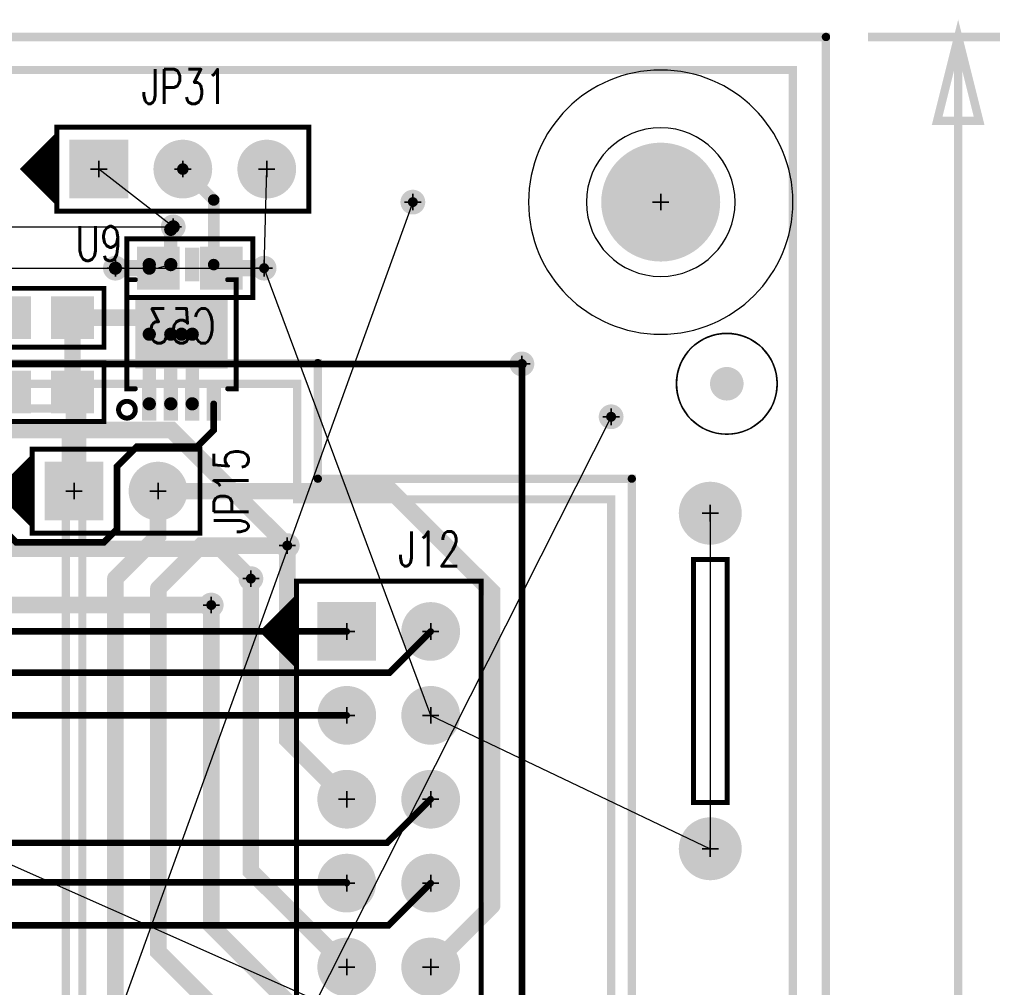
# Model space of a CAD drawing. Extents: x -1 to 210, y -5 to 148.
# Tile 52 of 52: x 181 to 210, y 96 to 126. Entities that reach past the tile are written whole.
import ezdxf
from ezdxf.enums import TextEntityAlignment as Align

# ---------------------------------------------------------------- set-up
doc = ezdxf.new("R2010")
doc.units = 0
for name, pattern in [('KEEPOUT_00011110', [2, 1, 1]), ('POUR_01_-1_0_000000', [2, 1, 1]), ('SIG_118', [2, 1, 1]), ('SIG_119', [2, 1, 1]), ('SIG_12', [2, 1, 1]), ('SIG_120', [2, 1, 1]), ('SIG_121', [2, 1, 1]), ('SIG_122', [2, 1, 1]), ('SIG_133', [2, 1, 1]), ('SIG_15', [2, 1, 1]), ('SIG_17', [2, 1, 1]), ('SIG_219', [2, 1, 1]), ('SIG_220', [2, 1, 1]), ('SIG_224', [2, 1, 1]), ('SIG_227', [2, 1, 1]), ('SIG_229', [2, 1, 1]), ('SIG_3', [2, 1, 1]), ('SIG_5', [2, 1, 1]), ('SIG_52', [2, 1, 1]), ('SIG_82', [2, 1, 1]), ('SIG_9', [2, 1, 1]), ('TRMIDX_4096', [2, 1, 1])]:
    doc.linetypes.add(name, pattern=pattern)
for name, color, linetype in [('BOARD_OUTLINE_00', 254, 'CONTINUOUS'), ('COPPER_CUTOUT_03', 112, 'CONTINUOUS'), ('DIMENSION2_24', 254, 'CONTINUOUS'), ('DIMENSION4_24', 254, 'CONTINUOUS'), ('DIMENSION6_24', 254, 'CONTINUOUS'), ('DIMENSION7_24', 254, 'CONTINUOUS'), ('DRIL_NPLTE_THRU_01', 176, 'CONTINUOUS'), ('DRIL_NPLTE_THRU_02', 255, 'CONTINUOUS'), ('DRIL_NPLTE_THRU_03', 106, 'CONTINUOUS'), ('DRIL_NPLTE_THRU_04', 16, 'CONTINUOUS'), ('DRIL_PLTE_THRU_01', 176, 'CONTINUOUS'), ('DRIL_PLTE_THRU_02', 255, 'CONTINUOUS'), ('DRIL_PLTE_THRU_03', 106, 'CONTINUOUS'), ('DRIL_PLTE_THRU_04', 16, 'CONTINUOUS'), ('DRIL_SYMBOL', 254, 'CONTINUOUS'), ('KEEPOUT_-1', 254, 'CONTINUOUS'), ('KEEPOUT_00', 34, 'CONTINUOUS'), ('KEEPOUT_01', 34, 'CONTINUOUS'), ('LINK_00', 57, 'CONTINUOUS'), ('PADS_BOT', 1, 'CONTINUOUS'), ('PADS_INNER', 5, 'CONTINUOUS'), ('PADS_TOP', 5, 'CONTINUOUS'), ('PART_BOT_2DLINE_00', 6, 'CONTINUOUS'), ('PART_NAME_01', 4, 'CONTINUOUS'), ('PART_NAME_04', 6, 'CONTINUOUS'), ('PART_TOP_2DLINE_00', 4, 'CONTINUOUS'), ('PART_TOP_2DLINE_01', 4, 'CONTINUOUS'), ('PART_TOP_CUTOUT_01', 4, 'CONTINUOUS'), ('POUR_HEADER_01', 5, 'CONTINUOUS'), ('POUR_HEADER_02', 253, 'CONTINUOUS'), ('POUR_HEADER_03', 112, 'CONTINUOUS'), ('POUR_HEADER_04', 1, 'CONTINUOUS'), ('TRACE_01', 5, 'CONTINUOUS'), ('TRACE_04', 1, 'CONTINUOUS'), ('VIAPTS', 5, 'CONTINUOUS')]:
    doc.layers.add(name, color=color, linetype=linetype)
doc.styles.add('W0$15', font='simplex', dxfattribs={"width": 0.75})

# ---------------------------------------------------------------- blocks, each defined once
blk = doc.blocks.new('SMOOTH_0$254')
at = {"const_width": 0.127}
blk.add_lwpolyline([(-0.0635, 0, 1), (0.0635, 0, 1)], format="xyb", close=True, dxfattribs=at)
blk = doc.blocks.new('BOARD_1')
at = {"layer": 'BOARD_OUTLINE_00', "const_width": 0.254}
blk.add_lwpolyline([(-5, 0), (200, 0), (200, 125), (-5, 125)], close=True, dxfattribs=at)
at = {"layer": 'BOARD_OUTLINE_00'}
blk.add_blockref('SMOOTH_0$254', (200, 125), dxfattribs=at)
blk = doc.blocks.new('D_2dfeghi_5')
at = {"layer": 'DIMENSION2_24', "linetype": 'TRMIDX_4096', "const_width": 0.254}
blk.add_lwpolyline([(4, 125), (4, 68.313)], dxfattribs=at)
at = {"layer": 'DIMENSION4_24', "linetype": 'TRMIDX_4096', "const_width": 0.254}
blk.add_lwpolyline([(4, 125), (4.635, 122.46), (3.365, 122.46)], close=True, dxfattribs=at)
at = {"layer": 'DIMENSION6_24', "linetype": 'TRMIDX_4096', "const_width": 0.254}
blk.add_lwpolyline([(1.27, 125), (5.27, 125)], dxfattribs=at)
at = {"layer": 'DIMENSION7_24', "linetype": 'TRMIDX_4096', "const_width": 0.0254}
blk.add_lwpolyline([(0, 125), (0.001, 125)], dxfattribs=at)
blk = doc.blocks.new('POUR_HEADER_1')
at = {"layer": 'POUR_HEADER_02', "linetype": 'POUR_01_-1_0_000000', "const_width": 0.25}
blk.add_lwpolyline([(61.25, -2), (168.25, -2), (168.25, -42.75), (183.25, -42.75), (183.25, -48.75), (161.5, -48.75), (161.5, -50.75), (122.75, -50.75)], dxfattribs=at)
blk = doc.blocks.new('POUR_HEADER_2')
at = {"layer": 'POUR_HEADER_02', "linetype": 'POUR_01_-1_0_000000', "const_width": 0.25}
for points in [[(-69.75, 44.5), (38.25, 44.5), (38.25, 3.75), (53.25, 3.75), (53.25, -3.25), (31.5, -3.25), (31.5, -5.25), (-7.25, -5.25)], [(59.75, -68.25), (59.75, 54.75), (-143.25, 54.75)]]:
    blk.add_lwpolyline(points, dxfattribs=at)
blk = doc.blocks.new('POUR_HEADER_4')
at = {"layer": 'POUR_HEADER_03', "linetype": 'POUR_01_-1_0_000000', "const_width": 0.25}
blk.add_lwpolyline([(-19.75, -1.25), (15.75, -1.25), (15.75, -4.75), (25.25, -4.75), (25.25, -61.25), (-2.25, -61.25), (-2.25, -106), (-25.75, -106), (-25.75, -70.75), (-16.75, -70.75), (-16.75, -50.25), (-30.5, -50.25), (-30.5, -40), (-53.25, -40), (-53.25, -46), (-59, -46), (-59, -34.75), (-2.25, -34.75), (-2.25, -52.25), (22, -52.25), (22, -22.5), (0, -22.5), (0, -6.5), (-19.75, -6.5)], close=True, dxfattribs=at)
blk = doc.blocks.new('SMOOTH_0$25')
at = {"const_width": 0.125}
blk.add_lwpolyline([(-0.0625, 0, 1), (0.0625, 0, 1)], format="xyb", close=True, dxfattribs=at)
blk = doc.blocks.new('POUR_HEADER_7')
at = {"layer": 'COPPER_CUTOUT_03', "const_width": 0.25}
blk.add_lwpolyline([(79.125, 28.375), (128.625, 28.375), (128.625, 33.125), (108.875, 33.125), (108.875, 39.625), (145.625, 39.625), (145.625, 36.125), (155.125, 36.125), (155.125, -21.625), (127.625, -21.625), (127.625, -66.375), (90.375, -66.375)], dxfattribs=at)
at = {"layer": 'POUR_HEADER_03', "linetype": 'POUR_01_-1_0_000000', "const_width": 0.25}
blk.add_lwpolyline([(-43, -74.5), (-43, 48.5), (160, 48.5), (160, -74.5)], close=True, dxfattribs=at)
at = {"layer": 'COPPER_CUTOUT_03'}
for p in [(145.625, 39.625), (145.625, 36.125), (155.125, 36.125)]:
    blk.add_blockref('SMOOTH_0$25', p, dxfattribs=at)
blk = doc.blocks.new('POUR_HEADER_8')
at = {"layer": 'POUR_HEADER_01', "linetype": 'POUR_01_-1_0_000000', "const_width": 0.25}
blk.add_lwpolyline([(0, 0), (203, 0), (203, 123), (0, 123)], close=True, dxfattribs=at)
blk = doc.blocks.new('POUR_HEADER_9')
at = {"layer": 'POUR_HEADER_04', "linetype": 'POUR_01_-1_0_000000', "const_width": 0.25}
blk.add_lwpolyline([(0, 0), (203, 0), (203, 123), (0, 123)], close=True, dxfattribs=at)
blk = doc.blocks.new('PART_BODY_TOP_39')
at = {"layer": 'KEEPOUT_-1', "linetype": 'KEEPOUT_00011110'}
blk.add_lwpolyline([(4, 0, 1), (-4, 0, 1)], format="xyb", close=True, dxfattribs=at)
at = {"layer": 'KEEPOUT_00', "linetype": 'KEEPOUT_00011110'}
blk.add_lwpolyline([(-2.25, 0, 1), (2.25, 0, 1)], format="xyb", close=True, dxfattribs=at)
at = {"layer": 'KEEPOUT_01', "linetype": 'KEEPOUT_00011110'}
blk.add_lwpolyline([(4, 0, 1), (-4, 0, 1)], format="xyb", close=True, dxfattribs=at)
blk = doc.blocks.new('DRIL_SYMBOL_3$6')
at = {"layer": 'DRIL_SYMBOL', "const_width": 0.0508}
for points in [[(-0.254, 0), (0.254, 0)], [(0, -0.254), (0, 0.254)]]:
    blk.add_lwpolyline(points, dxfattribs=at)
blk = doc.blocks.new('DRIL_HOLE_3$6')
at = {"const_width": 1.8}
blk.add_lwpolyline([(-0.9, 0, 1), (0.9, 0, 1)], format="xyb", close=True, dxfattribs=at)
blk.add_blockref('DRIL_SYMBOL_3$6', (0, 0))
blk = doc.blocks.new('PAD_19')
at = {"const_width": 0.381}
blk.add_lwpolyline([(0, -0.1905, 1), (0, 0.1905, 1)], format="xyb", close=True, dxfattribs=at)
blk = doc.blocks.new('STK_TOP_27')
at = {"layer": 'DRIL_NPLTE_THRU_01'}
blk.add_blockref('DRIL_HOLE_3$6', (0, 0), dxfattribs=at)
at = {"layer": 'DRIL_NPLTE_THRU_02'}
blk.add_blockref('DRIL_HOLE_3$6', (0, 0), dxfattribs=at)
at = {"layer": 'DRIL_NPLTE_THRU_03'}
blk.add_blockref('DRIL_HOLE_3$6', (0, 0), dxfattribs=at)
at = {"layer": 'DRIL_NPLTE_THRU_04'}
blk.add_blockref('DRIL_HOLE_3$6', (0, 0), dxfattribs=at)
at = {"layer": 'PADS_BOT'}
blk.add_blockref('PAD_19', (0, 0), dxfattribs=at)
at = {"layer": 'PADS_INNER'}
blk.add_blockref('PAD_19', (0, 0), dxfattribs=at)
at = {"layer": 'PADS_TOP'}
blk.add_blockref('PAD_19', (0, 0), dxfattribs=at)
blk = doc.blocks.new('SYM_TOP_20')
for name in ['PART_BODY_TOP_39', 'STK_TOP_27']:
    blk.add_blockref(name, (0, 0))
blk = doc.blocks.new('PART_TOP_129')
blk.add_blockref('SYM_TOP_20', (0, 0))
blk = doc.blocks.new('SMOOTH_0$15')
at = {"const_width": 0.075}
blk.add_lwpolyline([(-0.0375, 0, 1), (0.0375, 0, 1)], format="xyb", close=True, dxfattribs=at)
blk = doc.blocks.new('PART_BODY_TOP_41')
at = {"layer": 'PART_TOP_2DLINE_01', "const_width": 0.15}
blk.add_lwpolyline([(-3.683, 0.508), (3.683, 0.508), (3.683, -0.508), (-3.683, -0.508)], close=True, dxfattribs=at)
at = {"layer": 'PART_TOP_2DLINE_01'}
for p in [(-3.683, 0.508), (3.683, 0.508), (-3.683, -0.508), (3.683, -0.508)]:
    blk.add_blockref('SMOOTH_0$15', p, dxfattribs=at)
blk = doc.blocks.new('DRIL_SYMBOL_1$3')
at = {"layer": 'DRIL_SYMBOL', "const_width": 0.0508}
for points in [[(-0.254, 0), (0.254, 0)], [(0, -0.254), (0, 0.254)]]:
    blk.add_lwpolyline(points, dxfattribs=at)
blk = doc.blocks.new('DRIL_HOLE_1$3')
at = {"const_width": 0.65}
blk.add_lwpolyline([(-0.325, 0, 1), (0.325, 0, 1)], format="xyb", close=True, dxfattribs=at)
blk.add_blockref('DRIL_SYMBOL_1$3', (0, 0))
blk = doc.blocks.new('PAD_21')
at = {"const_width": 0.9525}
blk.add_lwpolyline([(0, -0.47625, 1), (0, 0.47625, 1)], format="xyb", close=True, dxfattribs=at)
blk = doc.blocks.new('STK_TOP_28')
at = {"layer": 'DRIL_PLTE_THRU_01'}
blk.add_blockref('DRIL_HOLE_1$3', (0, 0), dxfattribs=at)
at = {"layer": 'DRIL_PLTE_THRU_02'}
blk.add_blockref('DRIL_HOLE_1$3', (0, 0), dxfattribs=at)
at = {"layer": 'DRIL_PLTE_THRU_03'}
blk.add_blockref('DRIL_HOLE_1$3', (0, 0), dxfattribs=at)
at = {"layer": 'DRIL_PLTE_THRU_04'}
blk.add_blockref('DRIL_HOLE_1$3', (0, 0), dxfattribs=at)
at = {"layer": 'PADS_BOT'}
blk.add_blockref('PAD_21', (0, 0), dxfattribs=at)
at = {"layer": 'PADS_INNER'}
blk.add_blockref('PAD_21', (0, 0), dxfattribs=at)
at = {"layer": 'PADS_TOP'}
blk.add_blockref('PAD_21', (0, 0), dxfattribs=at)
blk = doc.blocks.new('SYM_TOP_22')
for name, p in [('STK_TOP_28', (-5.08, 0)), ('STK_TOP_28', (5.08, 0)), ('PART_BODY_TOP_41', (0, 0))]:
    blk.add_blockref(name, p)
blk = doc.blocks.new('PART_TOP_138')
blk.add_blockref('SYM_TOP_22', (0, 0))
blk = doc.blocks.new('PART_BODY_TOP_42')
at = {"layer": 'KEEPOUT_01', "linetype": 'KEEPOUT_00011110'}
blk.add_lwpolyline([(1.524, 0, 1), (-1.524, 0, 1)], format="xyb", close=True, dxfattribs=at)
at = {"layer": 'PART_TOP_CUTOUT_01', "const_width": 0.0254}
blk.add_lwpolyline([(-1.5367, 0, 1), (1.5367, 0, 1)], format="xyb", close=True, dxfattribs=at)
blk = doc.blocks.new('DRIL_HOLE_0')
blk.add_lwpolyline([(0, 0, 1), (0, 0, 1)], format="xyb", close=True)
blk = doc.blocks.new('PAD_0')
blk.add_lwpolyline([(0, 0, 1), (0, 0, 1)], format="xyb", close=True)
blk = doc.blocks.new('PAD_23')
at = {"const_width": 0.508}
blk.add_lwpolyline([(0, -0.254, 1), (0, 0.254, 1)], format="xyb", close=True, dxfattribs=at)
blk = doc.blocks.new('STK_TOP_29')
at = {"layer": 'DRIL_PLTE_THRU_01'}
blk.add_blockref('DRIL_HOLE_0', (0, 0), dxfattribs=at)
at = {"layer": 'DRIL_PLTE_THRU_02'}
blk.add_blockref('DRIL_HOLE_0', (0, 0), dxfattribs=at)
at = {"layer": 'DRIL_PLTE_THRU_03'}
blk.add_blockref('DRIL_HOLE_0', (0, 0), dxfattribs=at)
at = {"layer": 'DRIL_PLTE_THRU_04'}
blk.add_blockref('DRIL_HOLE_0', (0, 0), dxfattribs=at)
at = {"layer": 'PADS_BOT'}
blk.add_blockref('PAD_0', (0, 0), dxfattribs=at)
at = {"layer": 'PADS_INNER'}
blk.add_blockref('PAD_0', (0, 0), dxfattribs=at)
at = {"layer": 'PADS_TOP'}
blk.add_blockref('PAD_23', (0, 0), dxfattribs=at)
blk = doc.blocks.new('SYM_TOP_23')
for name in ['PART_BODY_TOP_42', 'STK_TOP_29']:
    blk.add_blockref(name, (0, 0))
blk = doc.blocks.new('PART_TOP_140')
blk.add_blockref('SYM_TOP_23', (0, 0))
blk = doc.blocks.new('PART_BODY_BOT_42')
at = {"layer": 'KEEPOUT_01', "linetype": 'KEEPOUT_00011110'}
blk.add_lwpolyline([(1.524, 0, 1), (-1.524, 0, 1)], format="xyb", close=True, dxfattribs=at)
blk = doc.blocks.new('STK_BOT_29')
at = {"layer": 'DRIL_PLTE_THRU_01'}
blk.add_blockref('DRIL_HOLE_0', (0, 0), dxfattribs=at)
at = {"layer": 'DRIL_PLTE_THRU_02'}
blk.add_blockref('DRIL_HOLE_0', (0, 0), dxfattribs=at)
at = {"layer": 'DRIL_PLTE_THRU_03'}
blk.add_blockref('DRIL_HOLE_0', (0, 0), dxfattribs=at)
at = {"layer": 'DRIL_PLTE_THRU_04'}
blk.add_blockref('DRIL_HOLE_0', (0, 0), dxfattribs=at)
at = {"layer": 'PADS_BOT'}
blk.add_blockref('PAD_23', (0, 0), dxfattribs=at)
at = {"layer": 'PADS_INNER'}
blk.add_blockref('PAD_0', (0, 0), dxfattribs=at)
at = {"layer": 'PADS_TOP'}
blk.add_blockref('PAD_0', (0, 0), dxfattribs=at)
blk = doc.blocks.new('SYM_BOT_23')
for name in ['PART_BODY_BOT_42', 'STK_BOT_29']:
    blk.add_blockref(name, (0, 0))
blk = doc.blocks.new('PART_BOT_143')
blk.add_blockref('SYM_BOT_23', (0, 0))
blk = doc.blocks.new('PART_BODY_TOP_52')
at = {"layer": 'PART_TOP_2DLINE_00', "const_width": 0.15}
blk.add_lwpolyline([(-1.524, -1.524), (39.37, -1.524), (39.37, 4.064), (-1.524, 4.064)], close=True, dxfattribs=at)
blk.add_lwpolyline([(-1.016, -1.524), (0, -2.54), (1.016, -1.524), (-0.889, -1.524), (0, -2.413), (0.762, -1.651), (-0.635, -1.651), (0, -2.286), (0.508, -1.778), (-0.381, -1.778), (0, -2.159), (0.254, -1.905), (-0.127, -1.905), (0, -2.032), (0.127, -1.905)], dxfattribs=at)
at = {"layer": 'PART_TOP_2DLINE_00'}
for p in [(-1.524, 4.064), (-1.524, -1.524), (-1.016, -1.524), (-0.889, -1.524), (1.016, -1.524), (-0.635, -1.651), (-0.381, -1.778), (0.508, -1.778), (0.762, -1.651), (-0.127, -1.905), (0, -2.032), (0, -2.159), (0.127, -1.905), (0.254, -1.905), (0, -2.286), (0, -2.413), (0, -2.54)]:
    blk.add_blockref('SMOOTH_0$15', p, dxfattribs=at)
blk = doc.blocks.new('DRIL_SYMBOL_1')
at = {"layer": 'DRIL_SYMBOL', "const_width": 0.0508}
for points in [[(-0.254, 0), (0.254, 0)], [(0, -0.254), (0, 0.254)]]:
    blk.add_lwpolyline(points, dxfattribs=at)
blk = doc.blocks.new('DRIL_HOLE_1')
at = {"const_width": 0.5}
blk.add_lwpolyline([(-0.25, 0, 1), (0.25, 0, 1)], format="xyb", close=True, dxfattribs=at)
blk.add_blockref('DRIL_SYMBOL_1', (0, 0))
blk = doc.blocks.new('PAD_5')
at = {"const_width": 0.889}
blk.add_lwpolyline([(0, -0.4445, 1), (0, 0.4445, 1)], format="xyb", close=True, dxfattribs=at)
blk = doc.blocks.new('PAD_6')
at = {"const_width": 1.778}
blk.add_lwpolyline([(-0.889, 0), (0.889, 0)], dxfattribs=at)
blk = doc.blocks.new('STK_TOP_34')
at = {"layer": 'DRIL_PLTE_THRU_01'}
blk.add_blockref('DRIL_HOLE_1', (0, 0), dxfattribs=at)
at = {"layer": 'DRIL_PLTE_THRU_02'}
blk.add_blockref('DRIL_HOLE_1', (0, 0), dxfattribs=at)
at = {"layer": 'DRIL_PLTE_THRU_03'}
blk.add_blockref('DRIL_HOLE_1', (0, 0), dxfattribs=at)
at = {"layer": 'DRIL_PLTE_THRU_04'}
blk.add_blockref('DRIL_HOLE_1', (0, 0), dxfattribs=at)
at = {"layer": 'PADS_BOT'}
blk.add_blockref('PAD_6', (0, 0), dxfattribs=at)
at = {"layer": 'PADS_INNER'}
blk.add_blockref('PAD_5', (0, 0), dxfattribs=at)
at = {"layer": 'PADS_TOP'}
blk.add_blockref('PAD_6', (0, 0), dxfattribs=at)
blk = doc.blocks.new('STK_TOP_33')
at = {"layer": 'DRIL_PLTE_THRU_01'}
blk.add_blockref('DRIL_HOLE_1', (0, 0), dxfattribs=at)
at = {"layer": 'DRIL_PLTE_THRU_02'}
blk.add_blockref('DRIL_HOLE_1', (0, 0), dxfattribs=at)
at = {"layer": 'DRIL_PLTE_THRU_03'}
blk.add_blockref('DRIL_HOLE_1', (0, 0), dxfattribs=at)
at = {"layer": 'DRIL_PLTE_THRU_04'}
blk.add_blockref('DRIL_HOLE_1', (0, 0), dxfattribs=at)
at = {"layer": 'PADS_BOT'}
blk.add_blockref('PAD_5', (0, 0), dxfattribs=at)
at = {"layer": 'PADS_INNER'}
blk.add_blockref('PAD_5', (0, 0), dxfattribs=at)
at = {"layer": 'PADS_TOP'}
blk.add_blockref('PAD_5', (0, 0), dxfattribs=at)
blk = doc.blocks.new('SYM_TOP_33')
for name, p in [('PART_BODY_TOP_52', (0, 0)), ('STK_TOP_33', (0, 2.54)), ('STK_TOP_33', (2.54, 2.54)), ('STK_TOP_33', (5.08, 2.54)), ('STK_TOP_33', (7.62, 2.54)), ('STK_TOP_33', (10.16, 2.54)), ('STK_TOP_34', (0, 0)), ('STK_TOP_33', (2.54, 0)), ('STK_TOP_33', (5.08, 0)), ('STK_TOP_33', (7.62, 0)), ('STK_TOP_33', (10.16, 0))]:
    blk.add_blockref(name, p)
blk = doc.blocks.new('PART_TOP_200')
blk.add_blockref('SYM_TOP_33', (0, 0))
at = {"layer": 'PART_NAME_01', "style": 'W0$15', "width": 0.75}
blk.add_text('J12', height=1.05, rotation=-270, dxfattribs=at).set_placement((-2.5, 2.5), align=Align.MIDDLE_CENTER)
blk = doc.blocks.new('PART_BODY_TOP_21')
at = {"layer": 'PART_TOP_2DLINE_00', "const_width": 0.15}
blk.add_lwpolyline([(1.905, -0.889), (1.905, 0.889), (-1.905, 0.889), (-1.905, -0.889)], close=True, dxfattribs=at)
at = {"layer": 'PART_TOP_2DLINE_00'}
for p in [(-1.905, 0.889), (1.905, 0.889), (-1.905, -0.889), (1.905, -0.889)]:
    blk.add_blockref('SMOOTH_0$15', p, dxfattribs=at)
blk = doc.blocks.new('PAD_1')
at = {"const_width": 1.2954}
blk.add_lwpolyline([(-0.6477, 0), (0.6477, 0)], dxfattribs=at)
blk = doc.blocks.new('STK_TOP_4')
at = {"layer": 'DRIL_PLTE_THRU_01'}
blk.add_blockref('DRIL_HOLE_0', (0, 0), dxfattribs=at)
at = {"layer": 'DRIL_PLTE_THRU_02'}
blk.add_blockref('DRIL_HOLE_0', (0, 0), dxfattribs=at)
at = {"layer": 'DRIL_PLTE_THRU_03'}
blk.add_blockref('DRIL_HOLE_0', (0, 0), dxfattribs=at)
at = {"layer": 'DRIL_PLTE_THRU_04'}
blk.add_blockref('DRIL_HOLE_0', (0, 0), dxfattribs=at)
at = {"layer": 'PADS_BOT'}
blk.add_blockref('PAD_0', (0, 0), dxfattribs=at)
at = {"layer": 'PADS_INNER'}
blk.add_blockref('PAD_0', (0, 0), dxfattribs=at)
at = {"layer": 'PADS_TOP'}
blk.add_blockref('PAD_1', (0, 0), dxfattribs=at)
blk = doc.blocks.new('SYM_TOP_2')
for name, p in [('PART_BODY_TOP_21', (0, 0)), ('STK_TOP_4', (-0.9525, 0)), ('STK_TOP_4', (0.9525, 0))]:
    blk.add_blockref(name, p)
blk = doc.blocks.new('PART_TOP_227')
blk.add_blockref('SYM_TOP_2', (0, 0))
at = {"layer": 'PART_NAME_01', "style": 'W0$15', "width": 0.75}
blk.add_text('C57', height=1.05, rotation=-90, dxfattribs=at).set_placement((3.25, -0.5), align=Align.MIDDLE_CENTER)
blk = doc.blocks.new('PART_BODY_BOT_21')
at = {"layer": 'PART_BOT_2DLINE_00', "const_width": 0.15}
blk.add_lwpolyline([(1.905, -0.889), (1.905, 0.889), (-1.905, 0.889), (-1.905, -0.889)], close=True, dxfattribs=at)
at = {"layer": 'PART_BOT_2DLINE_00'}
for p in [(-1.905, 0.889), (1.905, 0.889), (-1.905, -0.889), (1.905, -0.889)]:
    blk.add_blockref('SMOOTH_0$15', p, dxfattribs=at)
blk = doc.blocks.new('STK_BOT_4')
at = {"layer": 'DRIL_PLTE_THRU_01'}
blk.add_blockref('DRIL_HOLE_0', (0, 0), dxfattribs=at)
at = {"layer": 'DRIL_PLTE_THRU_02'}
blk.add_blockref('DRIL_HOLE_0', (0, 0), dxfattribs=at)
at = {"layer": 'DRIL_PLTE_THRU_03'}
blk.add_blockref('DRIL_HOLE_0', (0, 0), dxfattribs=at)
at = {"layer": 'DRIL_PLTE_THRU_04'}
blk.add_blockref('DRIL_HOLE_0', (0, 0), dxfattribs=at)
at = {"layer": 'PADS_BOT'}
blk.add_blockref('PAD_1', (0, 0), dxfattribs=at)
at = {"layer": 'PADS_INNER'}
blk.add_blockref('PAD_0', (0, 0), dxfattribs=at)
at = {"layer": 'PADS_TOP'}
blk.add_blockref('PAD_0', (0, 0), dxfattribs=at)
blk = doc.blocks.new('SYM_BOT_2')
for name, p in [('PART_BODY_BOT_21', (0, 0)), ('STK_BOT_4', (-0.9525, 0)), ('STK_BOT_4', (0.9525, 0))]:
    blk.add_blockref(name, p)
blk = doc.blocks.new('PART_BOT_229')
blk.add_blockref('SYM_BOT_2', (0, 0))
at = {"layer": 'PART_NAME_04', "style": 'W0$15', "width": 0.75}
blk.add_text('C53', height=1.05, rotation=180, dxfattribs=at).set_placement((-0.25, 1.75), align=Align.MIDDLE_CENTER)
blk = doc.blocks.new('PART_BODY_TOP_24')
at = {"layer": 'PART_TOP_2DLINE_00', "const_width": 0.15}
blk.add_lwpolyline([(-1.27, -1.27), (3.81, -1.27), (3.81, 1.27), (-1.27, 1.27)], close=True, dxfattribs=at)
blk.add_lwpolyline([(-1.27, 1.016), (-2.286, 0), (-1.27, -1.016), (-1.27, 0.889), (-2.159, 0), (-1.397, -0.762), (-1.397, 0.635), (-2.032, 0), (-1.524, -0.508), (-1.524, 0.381), (-1.905, 0), (-1.651, -0.254), (-1.651, 0.127), (-1.778, 0), (-1.651, -0.127)], dxfattribs=at)
at = {"layer": 'PART_TOP_2DLINE_00'}
for p in [(-1.27, 1.27), (3.81, 1.27), (-1.27, 1.016), (-1.27, 0.889), (-1.397, 0.635), (-1.524, 0.381), (-2.286, 0), (-2.159, 0), (-2.032, 0), (-1.905, 0), (-1.778, 0), (-1.651, 0.127), (-1.651, -0.127), (-1.651, -0.254), (-1.524, -0.508), (-1.397, -0.762), (-1.27, -1.016), (-1.27, -1.27), (3.81, -1.27)]:
    blk.add_blockref('SMOOTH_0$15', p, dxfattribs=at)
blk = doc.blocks.new('STK_TOP_8')
at = {"layer": 'DRIL_PLTE_THRU_01'}
blk.add_blockref('DRIL_HOLE_1', (0, 0), dxfattribs=at)
at = {"layer": 'DRIL_PLTE_THRU_02'}
blk.add_blockref('DRIL_HOLE_1', (0, 0), dxfattribs=at)
at = {"layer": 'DRIL_PLTE_THRU_03'}
blk.add_blockref('DRIL_HOLE_1', (0, 0), dxfattribs=at)
at = {"layer": 'DRIL_PLTE_THRU_04'}
blk.add_blockref('DRIL_HOLE_1', (0, 0), dxfattribs=at)
at = {"layer": 'PADS_BOT'}
blk.add_blockref('PAD_6', (0, 0), dxfattribs=at)
at = {"layer": 'PADS_INNER'}
blk.add_blockref('PAD_5', (0, 0), dxfattribs=at)
at = {"layer": 'PADS_TOP'}
blk.add_blockref('PAD_6', (0, 0), dxfattribs=at)
blk = doc.blocks.new('STK_TOP_9')
at = {"layer": 'DRIL_PLTE_THRU_01'}
blk.add_blockref('DRIL_HOLE_1', (0, 0), dxfattribs=at)
at = {"layer": 'DRIL_PLTE_THRU_02'}
blk.add_blockref('DRIL_HOLE_1', (0, 0), dxfattribs=at)
at = {"layer": 'DRIL_PLTE_THRU_03'}
blk.add_blockref('DRIL_HOLE_1', (0, 0), dxfattribs=at)
at = {"layer": 'DRIL_PLTE_THRU_04'}
blk.add_blockref('DRIL_HOLE_1', (0, 0), dxfattribs=at)
at = {"layer": 'PADS_BOT'}
blk.add_blockref('PAD_5', (0, 0), dxfattribs=at)
at = {"layer": 'PADS_INNER'}
blk.add_blockref('PAD_5', (0, 0), dxfattribs=at)
at = {"layer": 'PADS_TOP'}
blk.add_blockref('PAD_5', (0, 0), dxfattribs=at)
blk = doc.blocks.new('SYM_TOP_5')
for name, p in [('PART_BODY_TOP_24', (0, 0)), ('STK_TOP_8', (0, 0)), ('STK_TOP_9', (2.54, 0))]:
    blk.add_blockref(name, p)
blk = doc.blocks.new('PART_TOP_231')
blk.add_blockref('SYM_TOP_5', (0, 0))
at = {"layer": 'PART_NAME_01', "style": 'W0$15', "width": 0.75}
blk.add_text('JP15', height=1.05, rotation=90, dxfattribs=at).set_placement((4.75, 0), align=Align.MIDDLE_CENTER)
blk = doc.blocks.new('PART_BODY_TOP_26')
at = {"layer": 'PART_TOP_2DLINE_00', "const_width": 0.15}
blk.add_lwpolyline([(-1.27, -1.27), (6.35, -1.27), (6.35, 1.27), (-1.27, 1.27)], close=True, dxfattribs=at)
blk.add_lwpolyline([(-1.27, 1.016), (-2.286, 0), (-1.27, -1.016), (-1.27, 0.889), (-2.159, 0), (-1.397, -0.762), (-1.397, 0.635), (-2.032, 0), (-1.524, -0.508), (-1.524, 0.381), (-1.905, 0), (-1.651, -0.254), (-1.651, 0.127), (-1.778, 0), (-1.651, -0.127)], dxfattribs=at)
at = {"layer": 'PART_TOP_2DLINE_00'}
for p in [(-1.27, 1.27), (6.35, 1.27), (-1.27, 1.016), (-1.27, 0.889), (-1.397, 0.635), (-1.524, 0.381), (-2.286, 0), (-2.159, 0), (-2.032, 0), (-1.905, 0), (-1.778, 0), (-1.651, 0.127), (-1.651, -0.127), (-1.651, -0.254), (-1.524, -0.508), (-1.397, -0.762), (-1.27, -1.016), (-1.27, -1.27), (6.35, -1.27)]:
    blk.add_blockref('SMOOTH_0$15', p, dxfattribs=at)
blk = doc.blocks.new('SYM_TOP_7')
for name, p in [('PART_BODY_TOP_26', (0, 0)), ('STK_TOP_8', (0, 0)), ('STK_TOP_9', (2.54, 0)), ('STK_TOP_9', (5.08, 0))]:
    blk.add_blockref(name, p)
blk = doc.blocks.new('PART_TOP_240')
blk.add_blockref('SYM_TOP_7', (0, 0))
at = {"layer": 'PART_NAME_01', "style": 'W0$15', "width": 0.75}
blk.add_text('JP31', height=1.05, dxfattribs=at).set_placement((2.597, 2.5), align=Align.MIDDLE_CENTER)
blk = doc.blocks.new('PART_BODY_TOP_33')
at = {"layer": 'PART_TOP_2DLINE_00', "const_width": 0.15}
blk.add_lwpolyline([(-1.905, -2.286, 1), (-1.397, -2.286, 1)], format="xyb", close=True, dxfattribs=at)
at = {"layer": 'PART_TOP_2DLINE_01', "const_width": 0.15}
for points in [[(-1.397, -1.651), (-1.651, -1.651), (-1.651, 1.651), (-1.397, 1.651)], [(1.397, 1.651), (1.651, 1.651), (1.651, -1.651), (1.397, -1.651)]]:
    blk.add_lwpolyline(points, dxfattribs=at)
at = {"layer": 'PART_TOP_2DLINE_01'}
for p in [(-1.651, 1.651), (-1.397, 1.651), (1.397, 1.651), (1.651, 1.651), (-1.651, -1.651), (-1.397, -1.651), (1.397, -1.651), (1.651, -1.651)]:
    blk.add_blockref('SMOOTH_0$15', p, dxfattribs=at)
blk = doc.blocks.new('PAD_14')
at = {"const_width": 0.432}
blk.add_lwpolyline([(-0.508, 0), (0.508, 0)], dxfattribs=at)
blk = doc.blocks.new('STK_TOP_19')
at = {"layer": 'DRIL_NPLTE_THRU_01'}
blk.add_blockref('DRIL_HOLE_0', (0, 0), dxfattribs=at)
at = {"layer": 'DRIL_NPLTE_THRU_02'}
blk.add_blockref('DRIL_HOLE_0', (0, 0), dxfattribs=at)
at = {"layer": 'DRIL_NPLTE_THRU_03'}
blk.add_blockref('DRIL_HOLE_0', (0, 0), dxfattribs=at)
at = {"layer": 'DRIL_NPLTE_THRU_04'}
blk.add_blockref('DRIL_HOLE_0', (0, 0), dxfattribs=at)
at = {"layer": 'PADS_BOT'}
blk.add_blockref('PAD_0', (0, 0), dxfattribs=at)
at = {"layer": 'PADS_INNER'}
blk.add_blockref('PAD_0', (0, 0), dxfattribs=at)
at = {"layer": 'PADS_TOP', "rotation": 90}
blk.add_blockref('PAD_14', (0, 0), dxfattribs=at)
blk = doc.blocks.new('PAD_15')
at = {"const_width": 2.083}
blk.add_lwpolyline([(-1.397, 0), (1.397, 0)], dxfattribs=at)
blk = doc.blocks.new('STK_TOP_20')
at = {"layer": 'DRIL_NPLTE_THRU_01'}
blk.add_blockref('DRIL_HOLE_0', (0, 0), dxfattribs=at)
at = {"layer": 'DRIL_NPLTE_THRU_02'}
blk.add_blockref('DRIL_HOLE_0', (0, 0), dxfattribs=at)
at = {"layer": 'DRIL_NPLTE_THRU_03'}
blk.add_blockref('DRIL_HOLE_0', (0, 0), dxfattribs=at)
at = {"layer": 'DRIL_NPLTE_THRU_04'}
blk.add_blockref('DRIL_HOLE_0', (0, 0), dxfattribs=at)
at = {"layer": 'PADS_BOT'}
blk.add_blockref('PAD_0', (0, 0), dxfattribs=at)
at = {"layer": 'PADS_INNER'}
blk.add_blockref('PAD_0', (0, 0), dxfattribs=at)
at = {"layer": 'PADS_TOP'}
blk.add_blockref('PAD_15', (0, 0), dxfattribs=at)
blk = doc.blocks.new('SYM_TOP_14')
for name, p in [('STK_TOP_19', (-0.975, 2.1082)), ('STK_TOP_19', (-0.325, 2.1082)), ('STK_TOP_19', (0.325, 2.1082)), ('STK_TOP_19', (0.975, 2.1082)), ('PART_BODY_TOP_33', (0, 0)), ('STK_TOP_20', (0, 0)), ('STK_TOP_19', (-0.975, -2.1082)), ('STK_TOP_19', (-0.325, -2.1082)), ('STK_TOP_19', (0.325, -2.1082)), ('STK_TOP_19', (0.975, -2.1082))]:
    blk.add_blockref(name, p)
blk = doc.blocks.new('PART_TOP_245')
blk.add_blockref('SYM_TOP_14', (0, 0))
at = {"layer": 'PART_NAME_01', "style": 'W0$15', "width": 0.75}
blk.add_text('U9', height=1.05, dxfattribs=at).set_placement((-2.5, 2.75), align=Align.MIDDLE_CENTER)
blk = doc.blocks.new('PART_TOP_249')
blk.add_blockref('SYM_TOP_2', (0, 0))
at = {"layer": 'PART_NAME_01', "style": 'W0$15', "width": 0.75}
blk.add_text('R9', height=1.05, rotation=90, dxfattribs=at).set_placement((-3.25, 0), align=Align.MIDDLE_CENTER)
blk = doc.blocks.new('SMOOTH_0$2')
at = {"const_width": 0.1}
blk.add_lwpolyline([(-0.05, 0, 1), (0.05, 0, 1)], format="xyb", close=True, dxfattribs=at)
blk = doc.blocks.new('SMOOTH_0$5')
at = {"const_width": 0.25}
blk.add_lwpolyline([(-0.125, 0, 1), (0.125, 0, 1)], format="xyb", close=True, dxfattribs=at)
blk = doc.blocks.new('SMOOTH_0$4')
at = {"const_width": 0.2}
blk.add_lwpolyline([(-0.1, 0, 1), (0.1, 0, 1)], format="xyb", close=True, dxfattribs=at)
blk = doc.blocks.new('SMOOTH_0$35')
at = {"const_width": 0.175}
blk.add_lwpolyline([(-0.0875, 0, 1), (0.0875, 0, 1)], format="xyb", close=True, dxfattribs=at)
blk = doc.blocks.new('DRIL_SYMBOL_0$3')
at = {"layer": 'DRIL_SYMBOL', "const_width": 0.0508}
for points in [[(-0.254, 0), (0.254, 0)], [(0, -0.254), (0, 0.254)]]:
    blk.add_lwpolyline(points, dxfattribs=at)
blk = doc.blocks.new('DRIL_HOLE_0$3')
at = {"const_width": 0.15}
blk.add_lwpolyline([(-0.075, 0, 1), (0.075, 0, 1)], format="xyb", close=True, dxfattribs=at)
blk.add_blockref('DRIL_SYMBOL_0$3', (0, 0))
blk = doc.blocks.new('PAD_34')
at = {"const_width": 0.375}
blk.add_lwpolyline([(0, -0.1875, 1), (0, 0.1875, 1)], format="xyb", close=True, dxfattribs=at)
blk = doc.blocks.new('STK_TOP_3')
at = {"layer": 'DRIL_PLTE_THRU_01'}
blk.add_blockref('DRIL_HOLE_0$3', (0, 0), dxfattribs=at)
at = {"layer": 'DRIL_PLTE_THRU_02'}
blk.add_blockref('DRIL_HOLE_0$3', (0, 0), dxfattribs=at)
at = {"layer": 'DRIL_PLTE_THRU_03'}
blk.add_blockref('DRIL_HOLE_0$3', (0, 0), dxfattribs=at)
at = {"layer": 'DRIL_PLTE_THRU_04'}
blk.add_blockref('DRIL_HOLE_0$3', (0, 0), dxfattribs=at)
at = {"layer": 'PADS_BOT'}
blk.add_blockref('PAD_34', (0, 0), dxfattribs=at)
at = {"layer": 'PADS_INNER'}
blk.add_blockref('PAD_34', (0, 0), dxfattribs=at)
at = {"layer": 'PADS_TOP'}
blk.add_blockref('PAD_34', (0, 0), dxfattribs=at)
blk = doc.blocks.new('SYM_TOP_1')
blk.add_blockref('STK_TOP_3', (0, 0))

msp = doc.modelspace()

# ---------------------------------------------------------------- linework, layer by layer
at = {"layer": 'LINK_00', "linetype": 'SIG_17'}
for p, q in [((185.25, 119.25), (183, 121)), ((175.25, 119.25), (185.25, 119.25)), ((185.175, 118.108), (184.798, 118))]:
    msp.add_line(p, q, dxfattribs=at)
at = {"layer": 'LINK_00', "linetype": 'SIG_15'}
for p, q in [((188, 118), (188.08, 121)), ((178, 118), (188, 118)), ((193.04, 104.46), (188, 118)), ((201.5, 110.58), (201.5, 100.42)), ((193.04, 104.46), (201.5, 100.42))]:
    msp.add_line(p, q, dxfattribs=at)
at = {"layer": 'LINK_00', "linetype": 'SIG_12'}
for p in [(192.5, 120), (198.5, 113.5)]:
    msp.add_line(p, (169, 55), dxfattribs=at)
at = {"layer": 'LINK_00', "linetype": 'SIG_52'}
msp.add_line((193.04, 94.3), (154.79, 111.25), dxfattribs=at)
at = {"layer": 'TRACE_01', "linetype": 'SIG_220', "const_width": 0.35}
msp.add_lwpolyline([(185.54, 121), (186.475, 120.065), (186.475, 118.108)], dxfattribs=at)
at = {"layer": 'TRACE_01', "linetype": 'SIG_17', "const_width": 0.4}
for points in [[(185.175, 118.108), (185.175, 119.175), (185.25, 119.25)], [(183.5, 118), (184.525, 118), (184.525, 118.108)]]:
    msp.add_lwpolyline(points, dxfattribs=at)
at = {"layer": 'TRACE_01', "linetype": 'SIG_219'}
for points, const_width in [([(182.202, 116.5), (182.202, 114.25)], 0.5), ([(182.202, 116.5), (185.5, 116.5), (185.5, 116)], 0.5), ([(184.525, 113.892), (184.525, 116), (185.175, 116)], 0.4), ([(185.175, 113.892), (185.175, 116)], 0.4), ([(185.175, 116), (185.5, 116)], 0.4), ([(185.5, 116), (185.825, 116), (185.825, 113.892)], 0.4), ([(182.202, 114.25), (182.25, 114.25), (182.25, 111.25)], 0.5)]:
    msp.add_lwpolyline(points, dxfattribs=dict(at, const_width=const_width))
at = {"layer": 'TRACE_01', "linetype": 'SIG_3', "const_width": 0.2}
msp.add_lwpolyline([(193.04, 68.9), (195.8, 71.66), (195.8, 115.1)], dxfattribs=at)
at = {"layer": 'TRACE_01', "linetype": 'SIG_227', "const_width": 0.2}
msp.add_lwpolyline([(162.655, 104.54), (162.655, 107.8), (163.955, 109.1), (175, 109.1), (176.3, 110.4), (179.8, 110.4), (180.5, 109.7), (183.15, 109.7), (183.55, 110.1), (183.55, 112), (184.15, 112.6), (185.975, 112.6), (186.475, 113.1), (186.475, 113.892)], dxfattribs=at)
at = {"layer": 'TRACE_01', "linetype": 'SIG_122', "const_width": 0.5}
for points in [[(183.5, 108.61), (184.79, 109.9), (184.79, 111.25)], [(184.79, 111.25), (191.85, 111.25), (194.9, 108.2), (194.9, 98.7)], [(183.5, 108.61), (183.5, 95.9), (185.3, 94.1)], [(193.04, 96.84), (194.9, 98.7)]]:
    msp.add_lwpolyline(points, dxfattribs=at)
at = {"layer": 'TRACE_01', "linetype": 'SIG_224', "const_width": 0.5}
for points in [[(184.8, 108.3), (186.1, 109.6), (188.7, 109.6)], [(188.7, 109.6), (188.7, 103.72), (190.5, 101.92)], [(184.8, 108.3), (184.8, 97.3), (186.7, 95.4)]]:
    msp.add_lwpolyline(points, dxfattribs=at)
at = {"layer": 'TRACE_01', "linetype": 'SIG_121', "const_width": 0.5}
msp.add_lwpolyline([(187.6, 108.6), (187.6, 99.74), (190.5, 96.84)], dxfattribs=at)
at = {"layer": 'TRACE_01', "linetype": 'SIG_133', "const_width": 0.5}
msp.add_lwpolyline([(186.4, 107.8), (186.4, 98.1), (188.6, 95.9), (188.6, 86.04), (190.5, 84.14)], dxfattribs=at)
at = {"layer": 'TRACE_04', "linetype": 'SIG_17', "const_width": 0.5}
msp.add_lwpolyline([(184.798, 118), (183.5, 118)], dxfattribs=at)
at = {"layer": 'TRACE_04', "linetype": 'SIG_15', "const_width": 0.5}
msp.add_lwpolyline([(188, 118), (186.702, 118)], dxfattribs=at)
at = {"layer": 'TRACE_04', "linetype": 'SIG_3', "const_width": 0.2}
msp.add_lwpolyline([(25.1, 95.7), (28.2, 95.7), (31.7, 99.2), (39.9, 99.2), (43, 102.3), (47.6, 102.3), (50, 104.7), (55.2, 104.7), (57.5, 107), (57.5, 111.8), (59.1, 113.4), (160, 113.4), (161, 114.4), (166.9, 114.4), (167.6, 115.1), (195.8, 115.1)], dxfattribs=at)
at = {"layer": 'TRACE_04', "linetype": 'SIG_224', "const_width": 0.5}
for points in [[(164.79, 111.25), (168.9, 111.25), (170.75, 113.1), (185.1, 113.1)], [(188.7, 109.6), (185.2, 113.1), (185.1, 113.1)]]:
    msp.add_lwpolyline(points, dxfattribs=at)
at = {"layer": 'TRACE_04', "linetype": 'SIG_133', "const_width": 0.5}
msp.add_lwpolyline([(186.4, 107.8), (173.7, 107.8), (171.9, 109.6), (146.44, 109.6), (144.79, 111.25)], dxfattribs=at)
at = {"layer": 'TRACE_04', "linetype": 'SIG_121', "const_width": 0.5}
msp.add_lwpolyline([(187.6, 108.6), (186.7, 109.5), (178.1, 109.5)], dxfattribs=at)
at = {"layer": 'TRACE_04', "linetype": 'SIG_5', "const_width": 0.2}
msp.add_lwpolyline([(129, 87), (130.25, 88.25), (147.7, 88.25), (148.45, 89), (148.45, 94.65), (153.1, 99.3), (166.8, 99.3), (174.5, 107), (190.5, 107)], dxfattribs=at)
at = {"layer": 'TRACE_04', "linetype": 'SIG_82', "const_width": 0.2}
msp.add_lwpolyline([(146.5, 87), (148.1, 87), (148.9, 87.8), (148.9, 94.5), (153.2, 98.8), (167.05, 98.8), (174, 105.75), (191.79, 105.75), (193.04, 107)], dxfattribs=at)
at = {"layer": 'TRACE_04', "linetype": 'SIG_229', "const_width": 0.2}
msp.add_lwpolyline([(171.3, 101.6), (171.34, 101.6), (174.2, 104.46), (190.5, 104.46)], dxfattribs=at)
at = {"layer": 'TRACE_04', "linetype": 'SIG_118', "const_width": 0.2}
msp.add_lwpolyline([(137.1, 84.9), (137.8, 85.6), (147.8, 85.6), (149.4, 87.2), (149.4, 94.4), (153.3, 98.3), (168, 98.3), (170.3, 100.6), (191.72, 100.6), (193.04, 101.92)], dxfattribs=at)
at = {"layer": 'TRACE_04', "linetype": 'SIG_119', "const_width": 0.2}
for points in [[(139.3, 84.2), (140.3, 85.2), (148.1, 85.2), (149.9, 87), (149.9, 94.3), (153.4, 97.8), (168.1, 97.8), (168.5, 98.2), (169.7, 99.4), (170.6, 99.4), (190.5, 99.4)], [(190.5, 99.38), (190.5, 99.4)]]:
    msp.add_lwpolyline(points, dxfattribs=at)
at = {"layer": 'TRACE_04', "linetype": 'SIG_120', "const_width": 0.2}
msp.add_lwpolyline([(140.5, 83.8), (141.5, 84.8), (148.4, 84.8), (150.4, 86.8), (150.4, 94.2), (153.5, 97.3), (168.2, 97.3), (169, 98.1), (191.76, 98.1), (193.04, 99.38)], dxfattribs=at)

# ---------------------------------------------------------------- block references
for name, p in [('D_2dfeghi_5', (205, 0)), ('BOARD_1', (5, 0)), ('PART_TOP_240', (183, 121)), ('PART_TOP_129', (200, 120)), ('PART_TOP_245', (185.5, 116)), ('PART_TOP_140', (202, 114.5)), ('PART_TOP_249', (181.25, 114.25)), ('PART_TOP_231', (182.25, 111.25))]:
    msp.add_blockref(name, p)
at = {"linetype": 'SIG_15'}
msp.add_blockref('POUR_HEADER_2', (144.25, 69.25), dxfattribs=at)
at = {"linetype": 'SIG_17'}
msp.add_blockref('POUR_HEADER_7', (44, 75.5), dxfattribs=at)
at = {"linetype": 'SIG_12'}
for name in ['POUR_HEADER_8', 'POUR_HEADER_9']:
    msp.add_blockref(name, (1, 1), dxfattribs=at)
at = {"xscale": -1, "rotation": -180}
msp.add_blockref('PART_BOT_229', (185.75, 118), dxfattribs=at)
for name, p, rotation in [('PART_TOP_227', (181.25, 116.5), 180), ('PART_TOP_138', (201.5, 105.5), 90), ('PART_TOP_200', (190.5, 107), 270)]:
    msp.add_blockref(name, p, dxfattribs=dict(rotation=rotation))
at = {"xscale": -1}
msp.add_blockref('PART_BOT_143', (202, 114.5), dxfattribs=at)
at = {"linetype": 'SIG_9'}
msp.add_blockref('POUR_HEADER_1', (13.75, 115.25), dxfattribs=at)
at = {"linetype": 'SIG_52'}
msp.add_blockref('POUR_HEADER_4', (173.25, 115.75), dxfattribs=at)
at = {"layer": 'TRACE_01'}
for name, p in [('SMOOTH_0$35', (185.54, 121)), ('SMOOTH_0$35', (186.475, 120.065)), ('SMOOTH_0$4', (185.175, 119.175)), ('SMOOTH_0$4', (185.25, 119.25)), ('SMOOTH_0$4', (184.525, 118.108)), ('SMOOTH_0$4', (185.175, 118.108)), ('SMOOTH_0$35', (186.475, 118.108)), ('SMOOTH_0$4', (183.5, 118)), ('SMOOTH_0$4', (184.525, 118)), ('SMOOTH_0$5', (182.202, 116.5)), ('SMOOTH_0$5', (182.202, 116.5)), ('SMOOTH_0$5', (185.5, 116.5)), ('SMOOTH_0$4', (184.525, 116)), ('SMOOTH_0$4', (185.175, 116)), ('SMOOTH_0$4', (185.175, 116)), ('SMOOTH_0$4', (185.175, 116)), ('SMOOTH_0$5', (185.5, 116)), ('SMOOTH_0$4', (185.5, 116)), ('SMOOTH_0$4', (185.5, 116)), ('SMOOTH_0$4', (185.825, 116)), ('SMOOTH_0$2', (195.8, 115.1)), ('SMOOTH_0$5', (182.202, 114.25)), ('SMOOTH_0$5', (182.202, 114.25)), ('SMOOTH_0$5', (182.25, 114.25)), ('SMOOTH_0$4', (184.525, 113.892)), ('SMOOTH_0$4', (185.175, 113.892)), ('SMOOTH_0$4', (185.825, 113.892)), ('SMOOTH_0$2', (186.475, 113.892)), ('SMOOTH_0$2', (186.475, 113.1)), ('SMOOTH_0$2', (184.15, 112.6)), ('SMOOTH_0$2', (185.975, 112.6)), ('SMOOTH_0$2', (183.55, 112)), ('SMOOTH_0$5', (182.25, 111.25)), ('SMOOTH_0$5', (184.79, 111.25)), ('SMOOTH_0$5', (184.79, 111.25)), ('SMOOTH_0$5', (191.85, 111.25)), ('SMOOTH_0$2', (183.55, 110.1)), ('SMOOTH_0$5', (184.79, 109.9)), ('SMOOTH_0$2', (183.15, 109.7)), ('SMOOTH_0$5', (186.1, 109.6)), ('SMOOTH_0$5', (188.7, 109.6)), ('SMOOTH_0$5', (188.7, 109.6)), ('SMOOTH_0$5', (183.5, 108.61)), ('SMOOTH_0$5', (183.5, 108.61)), ('SMOOTH_0$5', (187.6, 108.6)), ('SMOOTH_0$5', (184.8, 108.3)), ('SMOOTH_0$5', (184.8, 108.3)), ('SMOOTH_0$5', (194.9, 108.2)), ('SMOOTH_0$5', (186.4, 107.8)), ('SMOOTH_0$5', (188.7, 103.72)), ('SMOOTH_0$5', (190.5, 101.92)), ('SMOOTH_0$5', (187.6, 99.74)), ('SMOOTH_0$5', (194.9, 98.7)), ('SMOOTH_0$5', (194.9, 98.7)), ('SMOOTH_0$5', (186.4, 98.1)), ('SMOOTH_0$5', (184.8, 97.3)), ('SMOOTH_0$5', (190.5, 96.84)), ('SMOOTH_0$5', (193.04, 96.84))]:
    msp.add_blockref(name, p, dxfattribs=at)
at = {"layer": 'TRACE_04'}
for name, p in [('SMOOTH_0$5', (183.5, 118)), ('SMOOTH_0$5', (184.798, 118)), ('SMOOTH_0$5', (186.702, 118)), ('SMOOTH_0$5', (188, 118)), ('SMOOTH_0$2', (195.8, 115.1)), ('SMOOTH_0$5', (185.1, 113.1)), ('SMOOTH_0$5', (185.1, 113.1)), ('SMOOTH_0$5', (185.2, 113.1)), ('SMOOTH_0$5', (186.7, 109.5)), ('SMOOTH_0$5', (188.7, 109.6)), ('SMOOTH_0$5', (187.6, 108.6)), ('SMOOTH_0$5', (186.4, 107.8)), ('SMOOTH_0$2', (190.5, 107)), ('SMOOTH_0$2', (193.04, 107)), ('SMOOTH_0$2', (191.79, 105.75)), ('SMOOTH_0$2', (190.5, 104.46)), ('SMOOTH_0$2', (193.04, 101.92)), ('SMOOTH_0$2', (191.72, 100.6)), ('SMOOTH_0$2', (190.5, 99.4)), ('SMOOTH_0$2', (190.5, 99.38)), ('SMOOTH_0$2', (193.04, 99.38)), ('SMOOTH_0$2', (191.76, 98.1))]:
    msp.add_blockref(name, p, dxfattribs=at)
at = {"layer": 'VIAPTS', "linetype": 'SIG_12'}
for p in [(192.5, 120), (198.5, 113.5)]:
    msp.add_blockref('SYM_TOP_1', p, dxfattribs=at)
at = {"layer": 'VIAPTS', "linetype": 'SIG_17'}
for p in [(185.25, 119.25), (183.5, 118)]:
    msp.add_blockref('SYM_TOP_1', p, dxfattribs=at)
at = {"layer": 'VIAPTS', "linetype": 'SIG_15'}
msp.add_blockref('SYM_TOP_1', (188, 118), dxfattribs=at)
at = {"layer": 'VIAPTS', "linetype": 'SIG_3'}
msp.add_blockref('SYM_TOP_1', (195.8, 115.1), dxfattribs=at)
at = {"layer": 'VIAPTS', "linetype": 'SIG_224'}
msp.add_blockref('SYM_TOP_1', (188.7, 109.6), dxfattribs=at)
at = {"layer": 'VIAPTS', "linetype": 'SIG_121'}
msp.add_blockref('SYM_TOP_1', (187.6, 108.6), dxfattribs=at)
at = {"layer": 'VIAPTS', "linetype": 'SIG_133'}
msp.add_blockref('SYM_TOP_1', (186.4, 107.8), dxfattribs=at)

doc.saveas('drawing.dxf')
